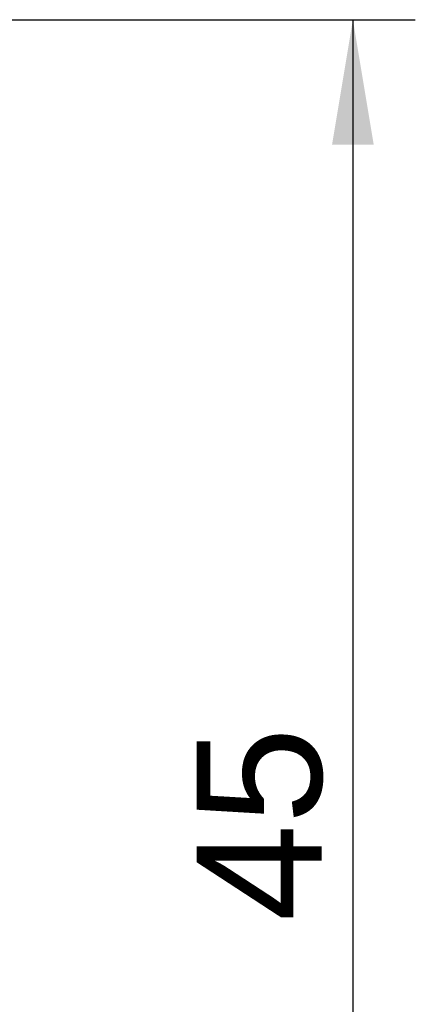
# Model space of a CAD drawing. Header units: millimetres. Extents: x 7 to 819, y 15 to 587.
# Tile 23 of 45: x 352 to 363, y 425 to 452. Entities that reach past the tile are written whole.
import ezdxf
from ezdxf.enums import TextEntityAlignment as Align

# ---------------------------------------------------------------- set-up
doc = ezdxf.new("R2010")
doc.units = ezdxf.units.MM
doc.layers.add('Default', color=7, linetype='Continuous')
doc.styles.add('SEACAD_Arial', font='arial.ttf')
doc.dimstyles.new('ISO', dxfattribs={"dimtxt": 3.5, "dimasz": 3.5, "dimexe": 1.75, "dimexo": 0, "dimgap": 0.875, "dimtad": 1, "dimtxsty": 'SEACAD_Arial', "dimblk1": '_SE_FILLED', "dimblk2": '_SE_FILLED', "dimsah": 1, "dimcen": 1.75, "dimadec": 0, "dimazin": 0, "dimtfac": 0.5, "dimtdec": 3, "dimtmove": 0, "dimatfit": 3, "dimfxl": 1, "dimarcsym": 0})

# ---------------------------------------------------------------- blocks, each defined once
blk = doc.blocks.new('DMBLK38')
at = {"layer": 'Default', "linetype": 'Continuous'}
for points in [[(361.698, 448.816), (361.114, 452.316), (360.531, 448.816)], [(361.698, 410.816), (360.531, 410.816), (361.114, 407.316)]]:
    blk.add_hatch(color=7, dxfattribs=at).paths.add_polyline_path(points)
at = {"layer": 'Default', "color": 7, "linetype": 'Continuous'}
for p, q in [((321.093, 452.316), (362.864, 452.316)), ((361.114, 452.316), (361.114, 407.316)), ((321.093, 407.316), (362.864, 407.316))]:
    blk.add_line(p, q, dxfattribs=at)
at = {"layer": 'Default', "color": 7, "linetype": 'Continuous', "style": 'SEACAD_Arial'}
blk.add_text('45', height=3.5, rotation=90, dxfattribs=at).set_placement((356.739, 427.076), align=Align.TOP_LEFT)
blk = doc.blocks.new('_SE_FILLED')
at = {"color": 0}
blk.add_line((0, 0), (-1, 0), dxfattribs=at)
blk.add_solid([(0, 0), (-1, -0.1665), (-1, 0.1665), (0, 0)], dxfattribs=at)

msp = doc.modelspace()

# ---------------------------------------------------------------- dimensions: what is measured, and where the dimension line sits
at = {"layer": 'Default', "color": 7, "linetype": 'Continuous'}
dim = msp.add_linear_dim(base=(361.114, 452.316), p1=(321.093, 452.316), p2=(321.093, 407.316), angle=270, text='\\A1;<> ', dimstyle='ISO', dxfattribs=at)
dim.commit()
dim.dimension.update_dxf_attribs({"geometry": 'DMBLK38', "text_midpoint": (361.114, 429.816), "dimtype": 161})

doc.saveas('drawing.dxf')
